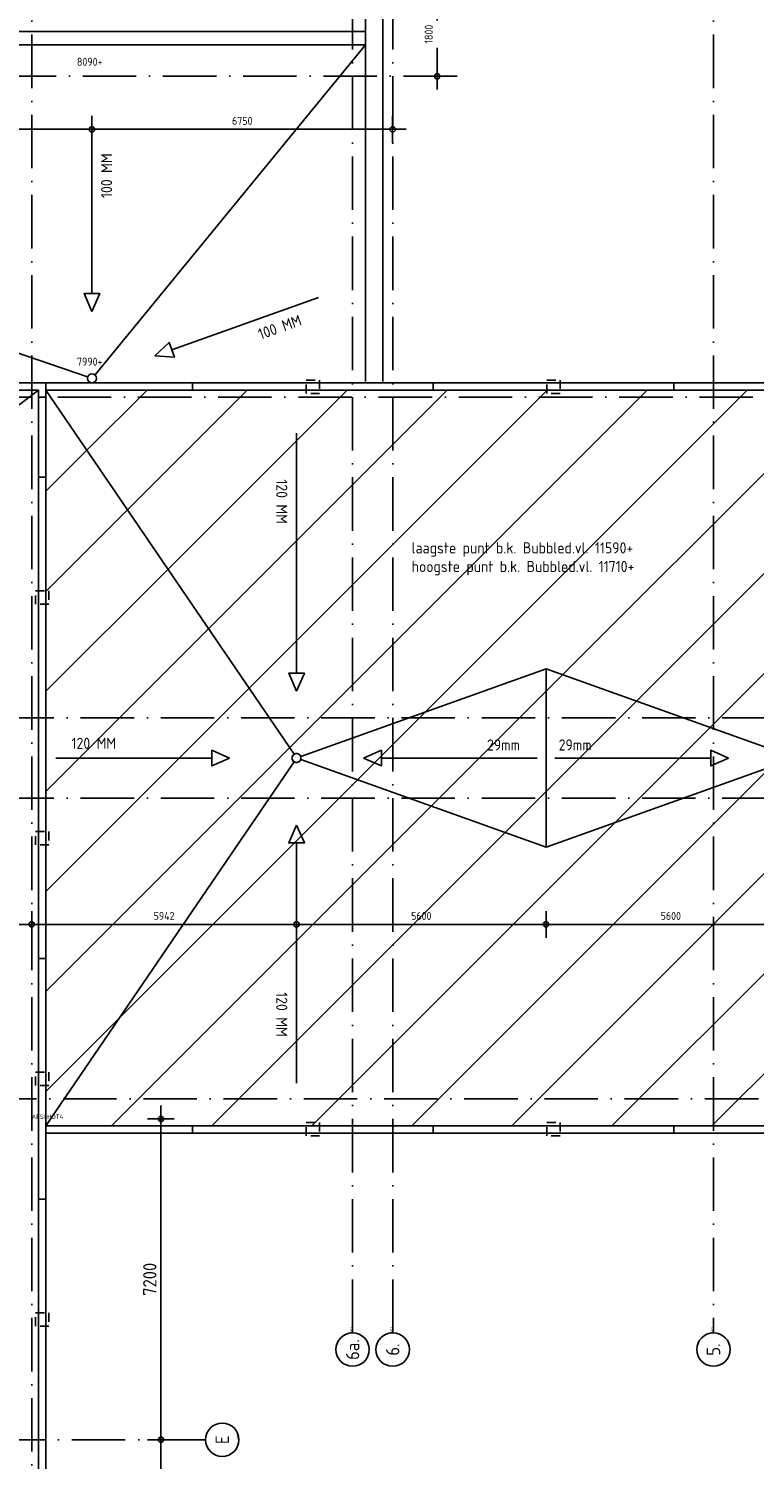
# Model space of a CAD drawing. Extents: x -9573 to 237800, y 0 to 168200.
# Tile 33 of 37: x 184790 to 201078, y 78140 to 110250. Entities that reach past the tile are written whole.
import ezdxf
from ezdxf.enums import TextEntityAlignment as Align

# ---------------------------------------------------------------- set-up
doc = ezdxf.new("R2010")
doc.units = 0
doc.header["$LTSCALE"] = 200
doc.linetypes.add('DASHDOT', pattern=[9, 6, -1.5, 0, -1.5])
doc.linetypes.add('HIDDEN', pattern=[2, 1, -1])
doc.layers.get('0').update_dxf_attribs({"linetype": 'CONTINUOUS'})
doc.layers.get('DEFPOINTS').update_dxf_attribs({"linetype": 'CONTINUOUS'})
for name, color, linetype in [('AL$1----_MAATVOERING', 7, 'CONTINUOUS'), ('AL$1----_TEKST', 7, 'CONTINUOUS'), ('AL$1A---_ALGEMEEN', 8, 'CONTINUOUS'), ('AL$2A---_KADER', 7, 'CONTINUOUS'), ('AL$7----_STRAMIEN', 1, 'DASHDOT'), ('AL27----_DAKEN', 7, 'CONTINUOUS'), ('AL27---_DAKAFSCHOT', 7, 'CONTINUOUS'), ('AL32----_BINNENKOZ', 7, 'CONTINUOUS'), ('ALN-----_BLOCKNAAM', 2, 'CONTINUOUS'), ('BL$4----', 7, 'CONTINUOUS'), ('MAATV-BETON', 1, 'CONTINUOUS'), ('MV-STRAMIEN', 7, 'CONTINUOUS')]:
    doc.layers.add(name, color=color, linetype=linetype)
doc.styles.get("Standard").update_dxf_attribs({"font": 'ISOCP'})
doc.dimstyles.new('018STIP100UIT', dxfattribs={"dimscale": 100, "dimtxt": 1.8, "dimasz": 2, "dimexe": 2, "dimexo": 3, "dimgap": 1, "dimtad": 1, "dimdec": 4, "dimrnd": 1, "dimtxsty": 'STANDARD', "dimblk": 'MSTR3', "dimblk1": 'MSTR3', "dimblk2": 'MSTR3', "dimsah": 1, "dimcen": 3, "dimdle": 1.25, "dimse1": 1, "dimse2": 1, "dimclrd": 256, "dimclre": 1, "dimclrt": 7, "dimazin": 3, "dimtfac": 0.75, "dimtdec": 4, "dimtix": 1, "dimtmove": 0, "dimatfit": 3, "dimtvp": 1.5, "dimtolj": 1, "dimtzin": 0})
doc.dimstyles.new('030STIP100UIT', dxfattribs={"dimscale": 100, "dimtxt": 3, "dimasz": 2, "dimexe": 2, "dimexo": 3, "dimgap": 1, "dimtad": 1, "dimdec": 4, "dimrnd": 1, "dimtxsty": 'STANDARD', "dimblk": 'MSTR3', "dimcen": 3, "dimdle": 1.25, "dimse1": 1, "dimse2": 1, "dimclrd": 7, "dimclre": 1, "dimazin": 3, "dimtfac": 0.75, "dimtdec": 4, "dimtix": 1, "dimtmove": 0, "dimatfit": 3, "dimtvp": 1.5, "dimtolj": 1, "dimtzin": 0})

# ---------------------------------------------------------------- blocks, each defined once
blk = doc.blocks.new('MSTR3')
at = {"color": 0, "linetype": 'CONTINUOUS'}
for p, q in [((-1, 0), (0, 0)), ((0, 1.5), (0, 0)), ((0, 0), (0, -1.5)), ((0, 0), (1.5, 0))]:
    blk.add_line(p, q, dxfattribs=at)
blk.add_circle((0, 0), 0.3, dxfattribs=at)
blk = doc.blocks.new('*D36')
at = {"linetype": 'BYBLOCK'}
blk.add_line((180560, 107990), (186010, 107990), dxfattribs=at)
at = {"layer": 'DEFPOINTS', "color": 0, "linetype": 'BYBLOCK'}
for p in [(186210, 107990), (180360, 104400), (186210, 102400)]:
    blk.add_point(p, dxfattribs=at)
at = {"linetype": 'BYBLOCK', "xscale": 200, "yscale": 200, "zscale": 200, "rotation": 180}
blk.add_blockref('MSTR3', (180360, 107990), dxfattribs=at)
at = {"linetype": 'BYBLOCK', "xscale": 200, "yscale": 200, "zscale": 200}
blk.add_blockref('MSTR3', (186210, 107990), dxfattribs=at)
at = {"color": 7, "linetype": 'BYBLOCK', "insert": (183285, 108180), "char_height": 180, "attachment_point": 5}
blk.add_mtext('\\A1;5850', dxfattribs=at)
blk = doc.blocks.new('*D37')
at = {"linetype": 'BYBLOCK'}
blk.add_line((186410, 107990), (192760, 107990), dxfattribs=at)
at = {"layer": 'DEFPOINTS', "color": 0, "linetype": 'BYBLOCK'}
for p in [(192960, 107990), (186210, 102400), (192960, 101980)]:
    blk.add_point(p, dxfattribs=at)
at = {"linetype": 'BYBLOCK', "xscale": 200, "yscale": 200, "zscale": 200, "rotation": 180}
blk.add_blockref('MSTR3', (186210, 107990), dxfattribs=at)
at = {"linetype": 'BYBLOCK', "xscale": 200, "yscale": 200, "zscale": 200}
blk.add_blockref('MSTR3', (192960, 107990), dxfattribs=at)
at = {"color": 7, "linetype": 'BYBLOCK', "insert": (189585, 108180), "char_height": 180, "attachment_point": 5}
blk.add_mtext('\\A1;6750', dxfattribs=at)
blk = doc.blocks.new('*D38')
at = {"linetype": 'BYBLOCK'}
blk.add_line((185060, 90147), (190603, 90147), dxfattribs=at)
at = {"layer": 'DEFPOINTS', "color": 0, "linetype": 'BYBLOCK'}
for p in [(190803, 93880), (190803, 90147), (184860, 85780)]:
    blk.add_point(p, dxfattribs=at)
at = {"linetype": 'BYBLOCK', "xscale": 200, "yscale": 200, "zscale": 200, "rotation": 180}
blk.add_blockref('MSTR3', (184860, 90147), dxfattribs=at)
at = {"linetype": 'BYBLOCK', "xscale": 200, "yscale": 200, "zscale": 200}
blk.add_blockref('MSTR3', (190803, 90147), dxfattribs=at)
at = {"color": 7, "linetype": 'BYBLOCK', "insert": (187831, 90337), "char_height": 180, "attachment_point": 5}
blk.add_mtext('\\A1;5942', dxfattribs=at)
blk = doc.blocks.new('*D39')
at = {"linetype": 'BYBLOCK'}
blk.add_line((191003, 90147), (196203, 90147), dxfattribs=at)
at = {"layer": 'DEFPOINTS', "color": 0, "linetype": 'BYBLOCK'}
for p in [(190803, 93880), (196403, 91880), (196403, 90147)]:
    blk.add_point(p, dxfattribs=at)
at = {"linetype": 'BYBLOCK', "xscale": 200, "yscale": 200, "zscale": 200, "rotation": 180}
blk.add_blockref('MSTR3', (190803, 90147), dxfattribs=at)
at = {"linetype": 'BYBLOCK', "xscale": 200, "yscale": 200, "zscale": 200}
blk.add_blockref('MSTR3', (196403, 90147), dxfattribs=at)
at = {"color": 7, "linetype": 'BYBLOCK', "insert": (193603, 90337), "char_height": 180, "attachment_point": 5}
blk.add_mtext('\\A1;5600', dxfattribs=at)
blk = doc.blocks.new('*D40')
at = {"linetype": 'BYBLOCK'}
blk.add_line((196603, 90147), (201803, 90147), dxfattribs=at)
at = {"layer": 'DEFPOINTS', "color": 0, "linetype": 'BYBLOCK'}
for p in [(202003, 93880), (196403, 91880), (202003, 90147)]:
    blk.add_point(p, dxfattribs=at)
at = {"linetype": 'BYBLOCK', "xscale": 200, "yscale": 200, "zscale": 200, "rotation": 180}
blk.add_blockref('MSTR3', (196403, 90147), dxfattribs=at)
at = {"linetype": 'BYBLOCK', "xscale": 200, "yscale": 200, "zscale": 200}
blk.add_blockref('MSTR3', (202003, 90147), dxfattribs=at)
at = {"color": 7, "linetype": 'BYBLOCK', "insert": (199203, 90337), "char_height": 180, "attachment_point": 5}
blk.add_mtext('\\A1;5600', dxfattribs=at)
blk = doc.blocks.new('A$C1DAB58CE')
at = {"layer": 'AL27----_DAKEN', "color": 1}
for points in [[(60200, 2323), (60200, 5820)], [(60200, 1923), (60024, 2323), (60200, 2323)], [(60200, 1923), (60376, 2323), (60200, 2323)], [(61993, 1060), (65285, 2237)], [(61616, 926), (61933, 1226), (61993, 1060)], [(61616, 926), (62052, 895), (61993, 1060)]]:
    blk.add_lwpolyline(points, dxfattribs=at)
at = {"layer": 'AL27----_DAKEN', "color": 4}
blk.add_lwpolyline([(59005, 0), (59160, 0)], dxfattribs=at)
at = {"layer": 'AL27---_DAKAFSCHOT', "color": 1}
for points in [[(60268, 493), (66340, 7903)], [(60105, 452), (54350, 2420), (54350, 320)]]:
    blk.add_lwpolyline(points, dxfattribs=at)
at = {"layer": 'AL27---_DAKAFSCHOT'}
blk.add_circle((60200, 420), 100, dxfattribs=at)
at = {"layer": 'AL27----_DAKEN', "color": 1, "char_height": 250, "width": 1902.82}
for insert, attachment_point, rotation in [((60655, 5469), 9, 90), ((63903, 1519), 1, 19.6621)]:
    blk.add_mtext('100 MM', dxfattribs=dict(at, insert=insert, attachment_point=attachment_point, rotation=rotation))
blk = doc.blocks.new('1010')
at = {"layer": 'AL$7----_STRAMIEN', "color": 7, "linetype": 'CONTINUOUS'}
blk.add_circle((0, 750), 750, dxfattribs=at)
at = {"layer": 'ALN-----_BLOCKNAAM', "linetype": 'CONTINUOUS'}
blk.add_text('1010', height=100, dxfattribs=at).set_placement((0, 0))
blk = doc.blocks.new('1011')
at = {"layer": 'AL$7----_STRAMIEN', "color": 7, "linetype": 'CONTINUOUS'}
blk.add_circle((-750, 0), 750, dxfattribs=at)
at = {"layer": 'ALN-----_BLOCKNAAM', "linetype": 'CONTINUOUS'}
blk.add_text('1011', height=100, dxfattribs=at).set_placement((0, 0))
blk = doc.blocks.new('*D87')
at = {"color": 7, "linetype": 'BYBLOCK'}
blk.add_line((187760, 71581), (187760, 78381), dxfattribs=at)
at = {"layer": 'DEFPOINTS', "color": 0, "linetype": 'BYBLOCK'}
for p in [(187760, 78581), (188760, 78581), (188760, 71381)]:
    blk.add_point(p, dxfattribs=at)
at = {"color": 7, "linetype": 'BYBLOCK', "xscale": 200, "yscale": 200, "zscale": 200}
for p, rotation in [((187760, 78581), 90), ((187760, 71381), 270)]:
    blk.add_blockref('MSTR3', p, dxfattribs=dict(at, rotation=rotation))
at = {"color": 0, "linetype": 'BYBLOCK', "insert": (187510, 74981), "char_height": 300, "attachment_point": 5, "rotation": 90}
blk.add_mtext('\\A1;7200', dxfattribs=at)
blk = doc.blocks.new('*D88')
at = {"color": 7, "linetype": 'BYBLOCK'}
blk.add_line((187760, 78781), (187760, 85581), dxfattribs=at)
at = {"layer": 'DEFPOINTS', "color": 0, "linetype": 'BYBLOCK'}
for p in [(187760, 85781), (189510, 85781), (188760, 78581)]:
    blk.add_point(p, dxfattribs=at)
at = {"color": 7, "linetype": 'BYBLOCK', "xscale": 200, "yscale": 200, "zscale": 200}
for p, rotation in [((187760, 85781), 90), ((187760, 78581), 270)]:
    blk.add_blockref('MSTR3', p, dxfattribs=dict(at, rotation=rotation))
at = {"color": 0, "linetype": 'BYBLOCK', "insert": (187510, 82181), "char_height": 300, "attachment_point": 5, "rotation": 90}
blk.add_mtext('\\A1;7200', dxfattribs=at)
blk = doc.blocks.new('*D95')
at = {"linetype": 'BYBLOCK'}
for p, q in [((193959, 110781), (193959, 110432)), ((193959, 109381), (193959, 109818))]:
    blk.add_line(p, q, dxfattribs=at)
at = {"layer": 'DEFPOINTS', "color": 0, "linetype": 'BYBLOCK'}
for p in [(196951, 110981), (193959, 109181), (196951, 109181)]:
    blk.add_point(p, dxfattribs=at)
at = {"linetype": 'BYBLOCK', "xscale": 200, "yscale": 200, "zscale": 200}
for p, rotation in [((193959, 110981), 90), ((193959, 109181), 270)]:
    blk.add_blockref('MSTR3', p, dxfattribs=dict(at, rotation=rotation))
at = {"color": 7, "linetype": 'BYBLOCK', "insert": (193769, 110125), "char_height": 180, "attachment_point": 5, "rotation": 90}
blk.add_mtext('\\A1;1800', dxfattribs=at)

msp = doc.modelspace()

# ---------------------------------------------------------------- hatches: boundary and pattern name
at = {"layer": 'BL$4----'}
h = msp.add_hatch(dxfattribs=at)
h.set_pattern_fill('DOTS', color=256, scale=500, style=0)
h.paths.add_polyline_path([(168505.29813, 102135.22757), (185014.94534, 102135.22757), (176760.29813, 95905.40396)])
h = msp.add_hatch(dxfattribs=at)
h.set_pattern_fill('ANSI31', color=256, scale=500, style=0)
edge = h.paths.add_edge_path()
edge.add_line((230025.12173, 102135.22757), (185179.94534, 102135.22757))
edge.add_line((185179.94534, 102135.22757), (190746.953, 93963.5352))
edge.add_arc((190802.53354, 93880.40396), 100, 19.653824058, 123.766207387, ccw=False)
edge.add_line((190896.70773, 93914.0376), (196402.53354, 95880.40396))
edge.add_line((196402.53354, 95880.40396), (201908.35935, 93914.0376))
edge.add_arc((202002.53354, 93880.40396), 100, 19.653824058, 160.346175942, ccw=False)
edge.add_line((202096.70773, 93914.0376), (207602.53354, 95880.40396))
edge.add_line((207602.53354, 95880.40396), (213108.35935, 93914.0376))
edge.add_arc((213202.53354, 93880.40396), 100, 19.653824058, 160.346175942, ccw=False)
edge.add_line((213296.70773, 93914.0376), (218802.53354, 95880.40396))
edge.add_line((218802.53354, 95880.40396), (224308.35935, 93914.0376))
edge.add_arc((224402.53354, 93880.40396), 100, 56.233792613, 160.346175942, ccw=False)
edge.add_line((224458.11408, 93963.5352), (230025.12173, 102135.22757))
edge = h.paths.add_edge_path()
edge.add_arc((224402.53354, 93880.40396), 100, 199.653824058, 303.766207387, ccw=False)
edge.add_line((224308.35935, 93846.77032), (218802.53354, 91880.40396))
edge.add_line((218802.53354, 91880.40396), (213296.70773, 93846.77032))
edge.add_arc((213202.53354, 93880.40396), 100, 199.653824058, 340.346175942, ccw=False)
edge.add_line((213108.35935, 93846.77032), (207602.53354, 91880.40396))
edge.add_line((207602.53354, 91880.40396), (202096.70773, 93846.77032))
edge.add_arc((202002.53354, 93880.40396), 100, 199.653824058, 340.346175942, ccw=False)
edge.add_line((201908.35935, 93846.77032), (196402.53354, 91880.40396))
edge.add_line((196402.53354, 91880.40396), (190896.70773, 93846.77032))
edge.add_arc((190802.53354, 93880.40396), 100, 236.233792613, 340.346175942, ccw=False)
edge.add_line((190746.953, 93797.27272), (185179.94534, 85625.58036))
edge.add_line((185179.94534, 85625.58036), (230025.12173, 85625.58036))
edge.add_line((230025.12173, 85625.58036), (224458.11408, 93797.27272))
h = msp.add_hatch(dxfattribs=at)
h.set_pattern_fill('ANSI31', color=256, scale=500, style=0)
h.paths.add_polyline_path([(190190.33676, 94780.58036), (185285.29955, 101980.58036), (185179.94534, 101980.58036), (185179.94534, 97630.40396), (185247.44534, 97630.40396), (185247.44534, 97330.40396), (185179.94534, 97330.40396), (185179.94534, 94780.58036)])
h = msp.add_hatch(dxfattribs=at)
h.set_pattern_fill('ANSI31', color=256, scale=500, style=0)
h.paths.add_polyline_path([(185179.94534, 92980.58036), (185179.94534, 92230.40396), (185247.44534, 92230.40396), (185247.44534, 91930.40396), (185179.94534, 91930.40396), (185179.94534, 86830.40396), (185247.44534, 86830.40396), (185247.44534, 86530.40396), (185179.94534, 86530.40396), (185179.94534, 86230.58036), (185592.10472, 86230.58036), (190190.5771, 92980.58036)])
h.paths.add_polyline_path([(190190.5771, 92980.58036), (190746.953, 93797.27272, -0.534329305), (190746.953, 93963.5352), (190190.33676, 94780.58036), (185179.94534, 94780.58036), (185179.94534, 92980.58036)])
h.paths.add_polyline_path([(188899.01403, 93704.34667), (188899.01403, 93880.40396), (188899.01403, 94056.46126), (189299.01403, 93880.40396)], flags=16)
h.paths.add_polyline_path([(226260.29813, 92980.58036), (226260.29813, 91151.88501), (229612.96236, 86230.58036), (229860.12166, 86230.58036), (229860.12166, 92980.58036)])
h.paths.add_polyline_path([(229860.12166, 92980.58036), (229860.12166, 94780.58036), (226260.29813, 94780.58036), (226260.29813, 94036.32254), (226306.05305, 94056.46126), (226306.05305, 93880.40396), (226306.05305, 93704.34667), (226260.29813, 93724.48539), (226260.29813, 92980.58036)])
h.paths.add_polyline_path([(225360.29813, 92980.58036), (226260.29813, 92980.58036), (226260.29813, 93724.48539), (225906.05305, 93880.40396), (226260.29813, 94036.32254), (226260.29813, 94780.58036), (225360.29813, 94780.58036)])
h.paths.add_polyline_path([(225360.29813, 94780.58036), (225014.73031, 94780.58036), (224458.11408, 93963.5352, -0.534329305), (224458.11408, 93797.27272), (225014.48997, 92980.58036), (225360.29813, 92980.58036)])
h.paths.add_polyline_path([(229860.12166, 94780.58036), (229860.12166, 101893.02747), (226260.29813, 96608.92291), (226260.29813, 94780.58036)])
h.paths.add_polyline_path([(187546.69603, 90472.09157), (188116.13564, 90472.09157), (188116.13564, 90201.96913), (187546.69603, 90201.96913)], flags=24)
h.paths.add_polyline_path([(185690.55977, 94398.35438), (186765.55977, 94398.35438), (186765.55977, 94023.30516), (185690.55977, 94023.30516)], flags=24)
h.paths.add_polyline_path([(226852.41583, 90471.96913), (227410.41583, 90471.96913), (227410.41583, 90201.96913), (226852.41583, 90201.96913)], flags=24)
h.paths.add_polyline_path([(228439.5073, 94398.35438), (229514.5073, 94398.35438), (229514.5073, 94023.30516), (228439.5073, 94023.30516)], flags=24)
h = msp.add_hatch(dxfattribs=at)
h.set_pattern_fill('ANSI31', color=256, scale=500, style=0)
edge = h.paths.add_edge_path()
edge.add_line((196402.53354, 95880.40396), (190896.70773, 93914.0376))
edge.add_arc((190802.53354, 93880.40396), 100, 0, 19.653824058, ccw=False)
edge.add_arc((190802.53354, 93880.40396), 100, -19.653824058, 0, ccw=False)
edge.add_line((190896.70773, 93846.77032), (196402.53354, 91880.40396))
edge.add_line((196402.53354, 91880.40396), (201908.35935, 93846.77032))
edge.add_arc((202002.53354, 93880.40396), 100, 180, 199.653824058, ccw=False)
edge.add_arc((202002.53354, 93880.40396), 100, 160.346175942, 180, ccw=False)
edge.add_line((201908.35935, 93914.0376), (196402.53354, 95880.40396))
edge = h.paths.add_edge_path()
edge.add_arc((213202.53354, 93880.40396), 100, 180, 199.653824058, ccw=False)
edge.add_arc((213202.53354, 93880.40396), 100, 160.346175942, 180, ccw=False)
edge.add_line((213108.35935, 93914.0376), (207602.53354, 95880.40396))
edge.add_line((207602.53354, 95880.40396), (202096.70773, 93914.0376))
edge.add_arc((202002.53354, 93880.40396), 100, 0, 19.653824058, ccw=False)
edge.add_arc((202002.53354, 93880.40396), 100, -19.653824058, 0, ccw=False)
edge.add_line((202096.70773, 93846.77032), (207602.53354, 91880.40396))
edge.add_line((207602.53354, 91880.40396), (213108.35935, 93846.77032))
edge = h.paths.add_edge_path()
edge.add_arc((224402.53354, 93880.40396), 100, 180, 199.653824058, ccw=False)
edge.add_arc((224402.53354, 93880.40396), 100, 160.346175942, 180, ccw=False)
edge.add_line((224308.35935, 93914.0376), (218802.53354, 95880.40396))
edge.add_line((218802.53354, 95880.40396), (213296.70773, 93914.0376))
edge.add_arc((213202.53354, 93880.40396), 100, 0, 19.653824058, ccw=False)
edge.add_arc((213202.53354, 93880.40396), 100, -19.653824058, 0, ccw=False)
edge.add_line((213296.70773, 93846.77032), (218802.53354, 91880.40396))
edge.add_line((218802.53354, 91880.40396), (224308.35935, 93846.77032))

# ---------------------------------------------------------------- linework, layer by layer
at = {"layer": 'AL$1A---_ALGEMEEN', "color": 1, "linetype": 'DASHDOT'}
msp.add_line((184860.29813, 124517.72983), (184860.29813, 48460.40396), dxfattribs=at)
at = {"layer": 'AL$2A---_KADER'}
msp.add_lwpolyline([(185014.94534, 102135.05117), (176840.1175, 95965.46765), (176860.29813, 95905.22757), (176791.56889, 95810.24262), (178510.29813, 90589.60257), (178510.29813, 92500.40396), (181210.29813, 92500.40396), (181210.29813, 90100.40396), (178671.35117, 90100.40396), (178760.29813, 89830.22757), (176791.56889, 83850.21251), (176860.29813, 83755.22757), (176791.56889, 83660.24262), (178760.29813, 77680.22757), (176791.56889, 71700.21251), (176860.29813, 71605.22757), (176791.56889, 71510.24262), (178760.29813, 65530.22757), (176791.56889, 59550.21251), (176860.29813, 59455.22757), (176840.1175, 59394.98749), (185014.94534, 53225.58036), (185014.94534, 102135.22757)], close=True, dxfattribs=at)
at = {"layer": 'AL$7----_STRAMIEN', "color": 1}
msp.add_line((184860.29813, 124517.90623), (184860.29813, 48460.58036), dxfattribs=at)
at = {"layer": 'AL$7----_STRAMIEN'}
msp.add_line((166203.84391, 109180.58035), (194647.08478, 109180.58035), dxfattribs=at)
at = {"layer": 'AL$7----_STRAMIEN', "color": 1}
for points in [[(192060.29813, 80980.58036), (192060.29813, 124517.90623)], [(192960.29813, 80980.58036), (192960.29813, 124517.90623)], [(200160.29813, 124517.90623), (200160.29813, 80980.58036)], [(-5367.20421, 101980.58036), (233965.12151, 101980.58036)], [(233960.29813, 94780.58036), (-5367.20421, 94780.58036)], [(233960.29813, 92980.58036), (-5367.20421, 92980.58036)], [(233568.74068, 86230.58036), (-2089.62728, 86230.58036)], [(188760.29813, 78580.58036), (138360.29813, 78580.58036), (113714.55487, 78580.58036)]]:
    msp.add_lwpolyline(points, dxfattribs=at)
at = {"layer": 'AL27----_DAKEN', "color": 1}
for points in [[(192350.29813, 102330.58033), (192350.29813, 119990.58036), (225970.29813, 119990.58036), (225970.29813, 102330.58033)], [(192740.29813, 102330.58033), (192740.29813, 119600.58036), (225580.29813, 119600.58036), (225580.29813, 102330.58033)], [(168370.29813, 110184.04654), (192350.29813, 110184.04654), (192350.29813, 109884.04654), (168370.29813, 109884.04654), (168370.29813, 110184.04654)]]:
    msp.add_lwpolyline(points, dxfattribs=at)
at = {"layer": 'AL27----_DAKEN', "color": 3}
for points in [[(168340.29813, 53060.58036), (185179.94534, 53060.58036), (185179.94534, 102300.22757), (168340.29813, 102300.22757)], [(168505.29813, 53225.58036), (185014.94534, 53225.58036), (185014.94534, 102135.22757), (168505.29813, 102135.22757)]]:
    msp.add_lwpolyline(points, close=True, dxfattribs=at)
at = {"layer": 'AL27----_DAKEN', "color": 4}
for points in [[(185179.94534, 102300.22757), (230190.12173, 102300.22757), (230190.12173, 85460.58036), (185179.94534, 85460.58036)], [(185179.94534, 102135.22757), (230025.12173, 102135.22757), (230025.12173, 85625.58036), (185179.94534, 85625.58036)], [(188470.29813, 102135.22757), (188470.29813, 102290.40396)], [(193870.29813, 102135.22757), (193870.29813, 102290.40396)], [(199270.29813, 102135.22757), (199270.29813, 102290.40396)], [(185014.94534, 101980.40396), (185170.12174, 101980.40396)], [(185014.94534, 100180.40396), (185170.29813, 100180.40396)], [(185014.94534, 94780.40396), (185170.29813, 94780.40396)], [(185014.94534, 89380.40396), (185170.29813, 89380.40396)], [(188470.29813, 85460.58035), (188470.29813, 85625.58036)], [(193870.29813, 85460.58035), (193870.29813, 85625.58036)], [(199270.29813, 85460.58035), (199270.29813, 85625.58036)], [(185014.94534, 83980.40396), (185170.29813, 83980.40396)], [(185014.94534, 78580.40396), (185170.29813, 78580.40396)]]:
    msp.add_lwpolyline(points, dxfattribs=at)
at = {"layer": 'AL27----_DAKEN', "color": 1, "linetype": 'HIDDEN'}
for points in [[(191020.29813, 102062.81577), (191020.29813, 102362.81577), (191320.29813, 102362.81577), (191320.29813, 102062.81577)], [(196420.29813, 102062.81577), (196420.29813, 102362.81577), (196720.29813, 102362.81577), (196720.29813, 102062.81577)], [(185247.44534, 97330.40396), (184947.44534, 97330.40396), (184947.44534, 97630.40396), (185247.44534, 97630.40396)], [(185247.44534, 91930.40396), (184947.44534, 91930.40396), (184947.44534, 92230.40396), (185247.44534, 92230.40396)], [(185247.44534, 86530.40396), (184947.44534, 86530.40396), (184947.44534, 86830.40396), (185247.44534, 86830.40396)], [(191020.29813, 85397.99216), (191020.29813, 85697.99216), (191320.29813, 85697.99216), (191320.29813, 85397.99216)], [(196420.29813, 85397.99216), (196420.29813, 85697.99216), (196720.29813, 85697.99216), (196720.29813, 85397.99216)], [(185247.44534, 81130.40396), (184947.44534, 81130.40396), (184947.44534, 81430.40396), (185247.44534, 81430.40396)]]:
    msp.add_lwpolyline(points, close=True, dxfattribs=at)
at = {"layer": 'AL27----_DAKEN'}
for points in [[(190802.53354, 95783.92347), (190802.53354, 101174.71137)], [(190802.53354, 95383.92347), (190626.47624, 95783.92347), (190802.53354, 95783.92347)], [(190802.53354, 95383.92347), (190978.59083, 95783.92347), (190802.53354, 95783.92347)], [(188899.01403, 93880.40396), (185402.47583, 93880.40396)], [(189299.01403, 93880.40396), (188899.01403, 94056.46126), (188899.01403, 93880.40396)], [(189299.01403, 93880.40396), (188899.01403, 93704.34667), (188899.01403, 93880.40396)], [(192306.05305, 93880.40396), (192706.05305, 94056.46126), (192706.05305, 93880.40396)], [(192306.05305, 93880.40396), (192706.05305, 93704.34667), (192706.05305, 93880.40396)], [(192706.05305, 93880.40396), (196202.59124, 93880.40396)], [(200099.01403, 93880.40396), (196602.47583, 93880.40396)], [(200499.01403, 93880.40396), (200099.01403, 94056.46126), (200099.01403, 93880.40396)], [(200499.01403, 93880.40396), (200099.01403, 93704.34667), (200099.01403, 93880.40396)], [(190802.53354, 92376.88445), (190626.47624, 91976.88445), (190802.53354, 91976.88445)], [(190802.53354, 92376.88445), (190978.59083, 91976.88445), (190802.53354, 91976.88445)], [(190802.53354, 91976.88445), (190802.53354, 86586.09655)]]:
    msp.add_lwpolyline(points, dxfattribs=at)
msp.add_circle((190802.53354, 93880.40396), 100, dxfattribs=at)
at = {"layer": 'AL27---_DAKAFSCHOT'}
msp.add_lwpolyline([(185014.94534, 102135.05117), (168505.29813, 102135.05117), (176680.47752, 95965.46601, -0.4981300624), (176840.1175, 95965.46765)], format="xyb", close=True, dxfattribs=at)
at = {"layer": 'AL27---_DAKAFSCHOT', "color": 1}
msp.add_lwpolyline([(230025.12173, 102135.22757), (230025.12173, 85625.58036), (185179.94534, 85625.58036), (185179.94534, 102135.22757)], close=True, dxfattribs=at)
for points in [[(230025.12173, 102135.22757), (185179.94534, 102135.22757), (190746.953, 93963.5352, -0.4883397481), (190896.70773, 93914.0376), (196402.53354, 95880.40396), (201908.35935, 93914.0376, -0.7047191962), (202096.70773, 93914.0376), (207602.53354, 95880.40396), (213108.35935, 93914.0376, -0.7047191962), (213296.70773, 93914.0376), (218802.53354, 95880.40396), (224308.35935, 93914.0376, -0.4883397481), (224458.11408, 93963.5352)], [(185179.94534, 102135.22757), (185179.94534, 85625.58036), (190746.953, 93797.27272, -0.2504118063), (190702.53354, 93880.40396, -0.2504118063), (190746.953, 93963.5352)], [(196402.53354, 95880.40396), (190896.70773, 93914.0376, -0.0859668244), (190902.53354, 93880.40396, -0.0859668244), (190896.70773, 93846.77032), (196402.53354, 91880.40396), (201908.35935, 93846.77032, -0.0859668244), (201902.53354, 93880.40396, -0.0859668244), (201908.35935, 93914.0376)], [(224458.11408, 93797.27272, -0.4883397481), (224308.35935, 93846.77032), (218802.53354, 91880.40396), (213296.70773, 93846.77032, -0.7047191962), (213108.35935, 93846.77032), (207602.53354, 91880.40396), (202096.70773, 93846.77032, -0.7047191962), (201908.35935, 93846.77032), (196402.53354, 91880.40396), (190896.70773, 93846.77032, -0.4883397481), (190746.953, 93797.27272), (185179.94534, 85625.58036), (230025.12173, 85625.58036)]]:
    msp.add_lwpolyline(points, format="xyb", close=True, dxfattribs=at)
msp.add_lwpolyline([(196402.53354, 95880.40396), (196402.53354, 91880.40396)], dxfattribs=at)

# ---------------------------------------------------------------- block references
at = {"layer": 'AL$7----_STRAMIEN'}
ref = msp.add_blockref('1011', (192060.29813, 80980.58036), dxfattribs=dict(at, xscale=0.5, yscale=0.5, zscale=0.5, rotation=90))
ref.add_attrib('STR-NAAM', '6a.', dxfattribs={"color": 3, "linetype": 'CONTINUOUS', "height": 300, "rotation": 90}).set_placement((192060.29813, 80605.58036), align=Align.MIDDLE)
ref = msp.add_blockref('1011', (192960.29813, 80980.58036), dxfattribs=dict(at, xscale=0.5, yscale=0.5, zscale=0.5, rotation=90))
ref.add_attrib('STR-NAAM', '6.', dxfattribs={"color": 3, "linetype": 'CONTINUOUS', "height": 300, "rotation": 90}).set_placement((192960.29813, 80605.58036), align=Align.MIDDLE)
ref = msp.add_blockref('1011', (200160.29813, 80980.58036), dxfattribs=dict(at, xscale=0.5, yscale=0.5, zscale=0.5, rotation=90))
ref.add_attrib('STR-NAAM', '5.', dxfattribs={"color": 3, "linetype": 'CONTINUOUS', "height": 300, "rotation": 90}).set_placement((200160.29813, 80605.58036), align=Align.MIDDLE)
ref = msp.add_blockref('1010', (189510.29813, 78580.58036), dxfattribs=dict(at, xscale=0.5, yscale=0.5, zscale=0.5, rotation=90))
ref.add_attrib('STR-NAAM', 'E', dxfattribs={"color": 3, "linetype": 'CONTINUOUS', "height": 300, "rotation": 90}).set_placement((189135.29813, 78580.58036), align=Align.MIDDLE)
at = {"layer": 'AL32----_BINNENKOZ'}
msp.add_blockref('A$C1DAB58CE', (126010.29835, 101980.58025), dxfattribs=at)

# ---------------------------------------------------------------- texts
at = {"layer": 'AL$1----_TEKST', "color": 4, "attachment_point": 1}
for s, insert, char_height, width in [('8090+', (185875.00144, 109596.25886), 180, 578.42), ('7990+', (185875.00144, 102866.02185), 180, 578.42), ('laagste punt b.k. Bubbled.vl. 11590+\\Phoogste punt b.k. Bubbled.vl. 11710+', (193386.33207, 98721.4101), 250, 7369.47)]:
    msp.add_mtext(s, dxfattribs=dict(at, insert=insert, char_height=char_height, width=width))
at = {"layer": 'AL$1----_TEKST', "char_height": 250, "width": 1160.11, "attachment_point": 1}
for insert in [(195076.29979, 94298.94522), (196685.48882, 94298.94522)]:
    msp.add_mtext('29mm', dxfattribs=dict(at, insert=insert))
at = {"layer": 'AL27----_DAKEN', "char_height": 250, "width": 1902.82, "rotation": 270}
for insert, attachment_point in [((190347.08312, 100135.50028), 7), ((190347.08312, 87625.30764), 9)]:
    msp.add_mtext('120 MM', dxfattribs=dict(at, insert=insert, attachment_point=attachment_point))
at = {"layer": 'AL27----_DAKEN', "insert": (185753.05977, 94335.85438), "char_height": 250, "width": 1902.82, "attachment_point": 1}
msp.add_mtext('120 MM', dxfattribs=at)
at = {"layer": 'ALN-----_BLOCKNAAM', "linetype": 'CONTINUOUS'}
msp.add_text('AFSCHOT4', height=100, dxfattribs=at).set_placement((184860.29813, 85780.40396))

# ---------------------------------------------------------------- dimensions: what is measured, and where the dimension line sits
at = {"layer": 'AL$1----_MAATVOERING', "color": 1}
for base, p1, p2, picture, middle in [((186210.29813, 107990.06873), (180360.29813, 104400.22757), (186210.29813, 102400.22757), '*D36', (183285.29813, 108180.06873)), ((192960.29813, 107990.06873), (186210.29813, 102400.22757), (192960.29813, 101980.40396), '*D37', (189585.29813, 108180.06873)), ((190802.53354, 90146.96913), (184860.29813, 85780.40396), (190802.53354, 93880.40396), '*D38', (187831.41583, 90337.03035)), ((196402.53354, 90146.96913), (190802.53354, 93880.40396), (196402.53354, 91880.40396), '*D39', (193602.53354, 90336.96913)), ((202002.53354, 90146.96913), (196402.53354, 91880.40396), (202002.53354, 93880.40396), '*D40', (199202.53354, 90336.96913))]:
    dim = msp.add_linear_dim(base=base, p1=p1, p2=p2, dimstyle='018STIP100UIT', dxfattribs=at)
    dim.commit()
    dim.dimension.update_dxf_attribs({"geometry": picture, "text_midpoint": middle})
at = {"layer": 'MAATV-BETON'}
dim = msp.add_linear_dim(base=(193958.83385, 109180.58035), p1=(196951.17852, 110980.58036), p2=(196951.17852, 109180.58035), angle=270, dimstyle='018STIP100UIT', dxfattribs=at)
dim.commit()
dim.dimension.update_dxf_attribs({"geometry": '*D95', "text_midpoint": (193958.83385, 110125.24147), "dimtype": 160})
at = {"layer": 'MV-STRAMIEN', "color": 7}
for base, p1, p2, picture, middle in [((187760.29813, 85780.58036), (188760.29813, 78580.58036), (189510.29813, 85780.58036), '*D88', (187510.2686, 82180.58036)), ((187760.29813, 78580.58036), (188760.29813, 71380.58036), (188760.29813, 78580.58036), '*D87', (187510.2686, 74980.58036))]:
    dim = msp.add_linear_dim(base=base, p1=p1, p2=p2, angle=90, dimstyle='030STIP100UIT', dxfattribs=at)
    dim.commit()
    dim.dimension.update_dxf_attribs({"geometry": picture, "text_midpoint": middle})

doc.saveas('drawing.dxf')
